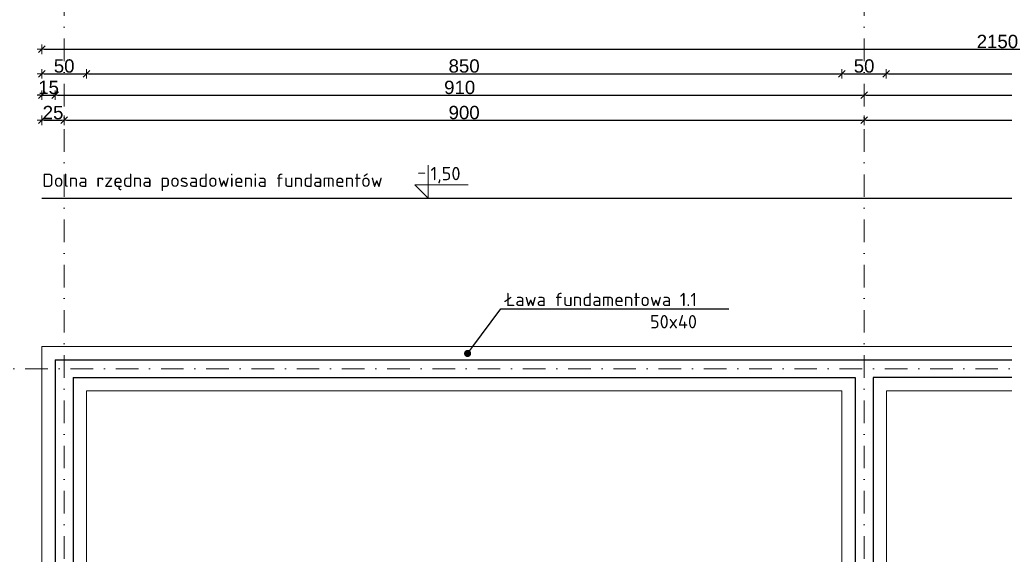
# Model space of a CAD drawing. Header units: millimetres. Extents: x -81893328 to 44149, y -26843406 to 95443303.
# Tile 95 of 100: x 27641 to 28749, y 11710 to 12312. Entities that reach past the tile are written whole.
import ezdxf
from ezdxf import colors
from ezdxf.entities.mleader import LeaderData, LeaderLine
from ezdxf.enums import TextEntityAlignment as Align
from ezdxf.math import Vec2, Vec3

# ---------------------------------------------------------------- set-up
doc = ezdxf.new("R2010")
doc.units = ezdxf.units.MM
doc.linetypes.add('DASHDOTX2', pattern=[50.8, 25.4, -12.7, 0, -12.7])
for name, color, linetype, lineweight in [('aRMZ - cienka', 84, 'Continuous', 13), ('aRMZ - gruba', 92, 'Continuous', 30), ('aRMZ - opisy', 7, 'Continuous', 5), ('aRMZ - osie', 2, 'DASHDOTX2', 5), ('aRMZ - wymiarowanie', 4, 'Continuous', 13), ('aRMZ - ściany', 20, 'Continuous', 30), ('kRMZ - elementy żelbetowe opisy', 110, 'Continuous', 5)]:
    doc.layers.add(name, color=color, linetype=linetype, lineweight=lineweight)
doc.styles.add('1-100 2', font='arial.ttf', dxfattribs={"height": 15})
doc.styles.add('1-100 RM wymiar', font='isocpeur.ttf', dxfattribs={"height": 15})
doc.dimstyles.new('1-100', dxfattribs={"dimtxt": 15, "dimasz": 2.5, "dimexe": 1.25, "dimexo": 0.625, "dimgap": 1, "dimtad": 1, "dimdec": 0, "dimtxsty": '1-100 2', "dimblk": 'ZNACZKI', "dimcen": 2, "dimdle": 5, "dimse1": 1, "dimse2": 1, "dimclrd": 7, "dimclrt": 7, "dimadec": 0, "dimazin": 0, "dimtfac": 1, "dimtdec": 0, "dimtix": 1, "dimtmove": 1, "dimatfit": 3, "dimldrblk": 'ZNACZKI', "dimfxl": 1, "dimarcsym": 0})

# ---------------------------------------------------------------- blocks, each defined once
blk = doc.blocks.new('_Dot')
at = {"color": 0, "linetype": 'ByBlock', "lineweight": -2}
blk.add_line((-0.5, 0), (-1, 0), dxfattribs=at)
at = {"color": 0, "linetype": 'ByBlock', "const_width": 0.5}
blk.add_lwpolyline([(-0.25, 0, 1), (0.25, 0, 1)], format="xyb", close=True, dxfattribs=at)
blk = doc.blocks.new('*U43')
at = {"color": 0, "lineweight": 5}
blk.add_lwpolyline([(0, 37), (0, 0), (-15, 15), (45, 15)], dxfattribs=at)
at = {"color": 0, "style": '1-100 RM wymiar'}
blk.add_attdef('symbol', text='', height=15, dxfattribs=at).set_placement((-7.5, 29.5), align=Align.MIDDLE_CENTER)
blk.add_attdef('wartość', text='', height=15, dxfattribs=at).set_placement((2.4, 27.5), align=Align.MIDDLE_LEFT)
blk = doc.blocks.new('ZNACZKI')
for p, q in [((1.51, 1.51), (-1.51, -1.51)), ((0, 2.13), (0, -2.13)), ((-2.13, 0), (2.13, 0))]:
    blk.add_line(p, q)
blk = doc.blocks.new('*D48')
at = {"layer": 'aRMZ - wymiarowanie', "color": 7, "lineweight": -2, "ltscale": 2, "transparency": 16777216}
blk.add_line((27668.9, 12198.5), (27688.9, 12198.5), dxfattribs=at)
at = {"layer": 'Defpoints', "color": 0, "ltscale": 2, "transparency": 16777216}
for p in [(27691.4, 12198.5), (27666.4, 11944), (27691.4, 11944)]:
    blk.add_point(p, dxfattribs=at)
at = {"layer": 'aRMZ - wymiarowanie', "color": 7, "lineweight": -2, "ltscale": 2, "transparency": 16777216, "xscale": 2.5, "yscale": 2.5, "zscale": 2.5, "rotation": 180}
blk.add_blockref('ZNACZKI', (27666.4, 12198.5), dxfattribs=at)
at = {"layer": 'aRMZ - wymiarowanie', "color": 7, "lineweight": -2, "ltscale": 2, "transparency": 16777216, "xscale": 2.5, "yscale": 2.5, "zscale": 2.5}
blk.add_blockref('ZNACZKI', (27691.4, 12198.5), dxfattribs=at)
at = {"layer": 'aRMZ - wymiarowanie', "color": 7, "ltscale": 2, "transparency": 16777216, "insert": (27678.9, 12207.1), "char_height": 15, "attachment_point": 5, "style": '1-100 2'}
blk.add_mtext('25', dxfattribs=at)
blk = doc.blocks.new('*D49')
at = {"layer": 'aRMZ - wymiarowanie', "color": 7, "lineweight": -2, "ltscale": 2, "transparency": 16777216}
blk.add_line((27693.9, 12198.5), (28588.9, 12198.5), dxfattribs=at)
at = {"layer": 'Defpoints', "color": 0, "ltscale": 2, "transparency": 16777216}
for p in [(28591.4, 12198.5), (27691.4, 11944), (28591.4, 11944)]:
    blk.add_point(p, dxfattribs=at)
at = {"layer": 'aRMZ - wymiarowanie', "color": 7, "lineweight": -2, "ltscale": 2, "transparency": 16777216, "xscale": 2.5, "yscale": 2.5, "zscale": 2.5, "rotation": 180}
blk.add_blockref('ZNACZKI', (27691.4, 12198.5), dxfattribs=at)
at = {"layer": 'aRMZ - wymiarowanie', "color": 7, "lineweight": -2, "ltscale": 2, "transparency": 16777216, "xscale": 2.5, "yscale": 2.5, "zscale": 2.5}
blk.add_blockref('ZNACZKI', (28591.4, 12198.5), dxfattribs=at)
at = {"layer": 'aRMZ - wymiarowanie', "color": 7, "ltscale": 2, "transparency": 16777216, "insert": (28141.4, 12207.1), "char_height": 15, "attachment_point": 5, "style": '1-100 2'}
blk.add_mtext('900', dxfattribs=at)
blk = doc.blocks.new('*D50')
at = {"layer": 'aRMZ - wymiarowanie', "color": 7, "lineweight": -2, "ltscale": 2, "transparency": 16777216}
blk.add_line((28593.9, 12198.5), (29188.9, 12198.5), dxfattribs=at)
at = {"layer": 'Defpoints', "color": 0, "ltscale": 2, "transparency": 16777216}
for p in [(29191.4, 12198.5), (28591.4, 11944), (29191.4, 11944)]:
    blk.add_point(p, dxfattribs=at)
at = {"layer": 'aRMZ - wymiarowanie', "color": 7, "lineweight": -2, "ltscale": 2, "transparency": 16777216, "xscale": 2.5, "yscale": 2.5, "zscale": 2.5, "rotation": 180}
blk.add_blockref('ZNACZKI', (28591.4, 12198.5), dxfattribs=at)
at = {"layer": 'aRMZ - wymiarowanie', "color": 7, "lineweight": -2, "ltscale": 2, "transparency": 16777216, "xscale": 2.5, "yscale": 2.5, "zscale": 2.5}
blk.add_blockref('ZNACZKI', (29191.4, 12198.5), dxfattribs=at)
at = {"layer": 'aRMZ - wymiarowanie', "color": 7, "ltscale": 2, "transparency": 16777216, "insert": (28891.4, 12207.1), "char_height": 15, "attachment_point": 5, "style": '1-100 2'}
blk.add_mtext('600', dxfattribs=at)
blk = doc.blocks.new('*D53')
at = {"layer": 'aRMZ - wymiarowanie', "color": 7, "lineweight": -2, "ltscale": 2, "transparency": 16777216}
blk.add_line((27325.5, 11941.5), (27325.5, 11921.5), dxfattribs=at)
at = {"layer": 'Defpoints', "color": 0, "ltscale": 2, "transparency": 16777216}
for p in [(27666.4, 11944), (27325.5, 11919), (27666.4, 11919)]:
    blk.add_point(p, dxfattribs=at)
at = {"layer": 'aRMZ - wymiarowanie', "color": 7, "lineweight": -2, "ltscale": 2, "transparency": 16777216, "xscale": 2.5, "yscale": 2.5, "zscale": 2.5}
for p, rotation in [((27325.5, 11944), 90), ((27325.5, 11919), 270)]:
    blk.add_blockref('ZNACZKI', p, dxfattribs=dict(at, rotation=rotation))
at = {"layer": 'aRMZ - wymiarowanie', "color": 7, "ltscale": 2, "transparency": 16777216, "insert": (27316.9, 11931.5), "char_height": 15, "attachment_point": 5, "rotation": 90, "style": '1-100 2'}
blk.add_mtext('25', dxfattribs=at)
blk = doc.blocks.new('*D54')
at = {"layer": 'aRMZ - wymiarowanie', "color": 7, "lineweight": -2, "ltscale": 2, "transparency": 16777216}
blk.add_line((27325.5, 11916.5), (27325.5, 11421.5), dxfattribs=at)
at = {"layer": 'Defpoints', "color": 0, "ltscale": 2, "transparency": 16777216}
for p in [(27666.4, 11919), (27325.5, 11419), (27666.4, 11419)]:
    blk.add_point(p, dxfattribs=at)
at = {"layer": 'aRMZ - wymiarowanie', "color": 7, "lineweight": -2, "ltscale": 2, "transparency": 16777216, "xscale": 2.5, "yscale": 2.5, "zscale": 2.5}
for p, rotation in [((27325.5, 11919), 90), ((27325.5, 11419), 270)]:
    blk.add_blockref('ZNACZKI', p, dxfattribs=dict(at, rotation=rotation))
at = {"layer": 'aRMZ - wymiarowanie', "color": 7, "ltscale": 2, "transparency": 16777216, "insert": (27316.9, 11669), "char_height": 15, "attachment_point": 5, "rotation": 90, "style": '1-100 2'}
blk.add_mtext('500', dxfattribs=at)
blk = doc.blocks.new('*D82')
at = {"layer": 'aRMZ - wymiarowanie', "color": 7, "lineweight": -2, "ltscale": 2, "transparency": 16777216}
for p, q in [((27295.6, 11946.5), (27295.6, 11949)), ((27295.6, 11944), (27295.6, 11929)), ((27295.6, 11926.5), (27295.6, 11924))]:
    blk.add_line(p, q, dxfattribs=at)
at = {"layer": 'Defpoints', "color": 0, "ltscale": 2, "transparency": 16777216}
for p in [(27666.4, 11944), (27295.6, 11929), (27681.4, 11929)]:
    blk.add_point(p, dxfattribs=at)
at = {"layer": 'aRMZ - wymiarowanie', "color": 7, "lineweight": -2, "ltscale": 2, "transparency": 16777216, "xscale": 2.5, "yscale": 2.5, "zscale": 2.5}
for p, rotation in [((27295.6, 11944), 270), ((27295.6, 11929), 90)]:
    blk.add_blockref('ZNACZKI', p, dxfattribs=dict(at, rotation=rotation))
at = {"layer": 'aRMZ - wymiarowanie', "color": 7, "ltscale": 2, "transparency": 16777216, "insert": (27286.9, 11936.5), "char_height": 15, "attachment_point": 5, "rotation": 90, "style": '1-100 2'}
blk.add_mtext('15', dxfattribs=at)
blk = doc.blocks.new('*D83')
at = {"layer": 'aRMZ - wymiarowanie', "color": 7, "lineweight": -2, "ltscale": 2, "transparency": 16777216}
blk.add_line((27295.6, 11926.5), (27295.6, 11411.5), dxfattribs=at)
at = {"layer": 'Defpoints', "color": 0, "ltscale": 2, "transparency": 16777216}
for p in [(27681.4, 11929), (27295.6, 11409), (27681.4, 11409)]:
    blk.add_point(p, dxfattribs=at)
at = {"layer": 'aRMZ - wymiarowanie', "color": 7, "lineweight": -2, "ltscale": 2, "transparency": 16777216, "xscale": 2.5, "yscale": 2.5, "zscale": 2.5}
for p, rotation in [((27295.6, 11929), 90), ((27295.6, 11409), 270)]:
    blk.add_blockref('ZNACZKI', p, dxfattribs=dict(at, rotation=rotation))
at = {"layer": 'aRMZ - wymiarowanie', "color": 7, "ltscale": 2, "transparency": 16777216, "insert": (27286.9, 11669), "char_height": 15, "attachment_point": 5, "rotation": 90, "style": '1-100 2'}
blk.add_mtext('520', dxfattribs=at)
blk = doc.blocks.new('*D86')
at = {"layer": 'aRMZ - wymiarowanie', "color": 7, "lineweight": -2, "ltscale": 2, "transparency": 16777216}
blk.add_line((27268.7, 11446.5), (27268.7, 11891.5), dxfattribs=at)
at = {"layer": 'Defpoints', "color": 0, "ltscale": 2, "transparency": 16777216}
for p in [(27268.7, 11894), (27716.4, 11894), (27716.4, 11444)]:
    blk.add_point(p, dxfattribs=at)
at = {"layer": 'aRMZ - wymiarowanie', "color": 7, "lineweight": -2, "ltscale": 2, "transparency": 16777216, "xscale": 2.5, "yscale": 2.5, "zscale": 2.5}
for p, rotation in [((27268.7, 11894), 90), ((27268.7, 11444), 270)]:
    blk.add_blockref('ZNACZKI', p, dxfattribs=dict(at, rotation=rotation))
at = {"layer": 'aRMZ - wymiarowanie', "color": 7, "ltscale": 2, "transparency": 16777216, "insert": (27260.1, 11669), "char_height": 15, "attachment_point": 5, "rotation": 90, "style": '1-100 2'}
blk.add_mtext('450', dxfattribs=at)
blk = doc.blocks.new('*D87')
at = {"layer": 'aRMZ - wymiarowanie', "color": 7, "lineweight": -2, "ltscale": 2, "transparency": 16777216}
blk.add_line((27268.7, 11896.5), (27268.7, 11941.5), dxfattribs=at)
at = {"layer": 'Defpoints', "color": 0, "ltscale": 2, "transparency": 16777216}
for p in [(27268.7, 11944), (27666.4, 11944), (27716.4, 11894)]:
    blk.add_point(p, dxfattribs=at)
at = {"layer": 'aRMZ - wymiarowanie', "color": 7, "lineweight": -2, "ltscale": 2, "transparency": 16777216, "xscale": 2.5, "yscale": 2.5, "zscale": 2.5}
for p, rotation in [((27268.7, 11944), 90), ((27268.7, 11894), 270)]:
    blk.add_blockref('ZNACZKI', p, dxfattribs=dict(at, rotation=rotation))
at = {"layer": 'aRMZ - wymiarowanie', "color": 7, "ltscale": 2, "transparency": 16777216, "insert": (27260.1, 11919), "char_height": 15, "attachment_point": 5, "rotation": 90, "style": '1-100 2'}
blk.add_mtext('50', dxfattribs=at)
blk = doc.blocks.new('*D88')
at = {"layer": 'aRMZ - wymiarowanie', "color": 7, "lineweight": -2, "ltscale": 2, "transparency": 16777216}
blk.add_line((27245.2, 11941.5), (27245.2, 11396.5), dxfattribs=at)
at = {"layer": 'Defpoints', "color": 0, "ltscale": 2, "transparency": 16777216}
for p in [(27666.4, 11944), (27245.2, 11394), (27666.4, 11394)]:
    blk.add_point(p, dxfattribs=at)
at = {"layer": 'aRMZ - wymiarowanie', "color": 7, "lineweight": -2, "ltscale": 2, "transparency": 16777216, "xscale": 2.5, "yscale": 2.5, "zscale": 2.5}
for p, rotation in [((27245.2, 11944), 90), ((27245.2, 11394), 270)]:
    blk.add_blockref('ZNACZKI', p, dxfattribs=dict(at, rotation=rotation))
at = {"layer": 'aRMZ - wymiarowanie', "color": 7, "ltscale": 2, "transparency": 16777216, "insert": (27236.5, 11669), "char_height": 15, "attachment_point": 5, "rotation": 90, "style": '1-100 2'}
blk.add_mtext('550', dxfattribs=at)
blk = doc.blocks.new('*D89')
at = {"layer": 'aRMZ - wymiarowanie', "color": 7, "lineweight": -2, "ltscale": 2, "transparency": 16777216}
for p, q in [((27663.9, 12226.8), (27661.4, 12226.8)), ((27666.4, 12226.8), (27681.4, 12226.8)), ((27683.9, 12226.8), (27686.4, 12226.8))]:
    blk.add_line(p, q, dxfattribs=at)
at = {"layer": 'Defpoints', "color": 0, "ltscale": 2, "transparency": 16777216}
for p in [(27681.4, 12226.8), (27666.4, 11944), (27681.4, 11929)]:
    blk.add_point(p, dxfattribs=at)
at = {"layer": 'aRMZ - wymiarowanie', "color": 7, "lineweight": -2, "ltscale": 2, "transparency": 16777216, "xscale": 2.5, "yscale": 2.5, "zscale": 2.5}
blk.add_blockref('ZNACZKI', (27666.4, 12226.8), dxfattribs=at)
at = {"layer": 'aRMZ - wymiarowanie', "color": 7, "lineweight": -2, "ltscale": 2, "transparency": 16777216, "xscale": 2.5, "yscale": 2.5, "zscale": 2.5, "rotation": 180}
blk.add_blockref('ZNACZKI', (27681.4, 12226.8), dxfattribs=at)
at = {"layer": 'aRMZ - wymiarowanie', "color": 7, "ltscale": 2, "transparency": 16777216, "insert": (27673.9, 12235.4), "char_height": 15, "attachment_point": 5, "style": '1-100 2'}
blk.add_mtext('15', dxfattribs=at)
blk = doc.blocks.new('*D90')
at = {"layer": 'aRMZ - wymiarowanie', "color": 7, "lineweight": -2, "ltscale": 2, "transparency": 16777216}
blk.add_line((27683.9, 12226.8), (28588.9, 12226.8), dxfattribs=at)
at = {"layer": 'Defpoints', "color": 0, "ltscale": 2, "transparency": 16777216}
for p in [(28591.4, 12226.8), (28591.4, 11944), (27681.4, 11929)]:
    blk.add_point(p, dxfattribs=at)
at = {"layer": 'aRMZ - wymiarowanie', "color": 7, "lineweight": -2, "ltscale": 2, "transparency": 16777216, "xscale": 2.5, "yscale": 2.5, "zscale": 2.5, "rotation": 180}
blk.add_blockref('ZNACZKI', (27681.4, 12226.8), dxfattribs=at)
at = {"layer": 'aRMZ - wymiarowanie', "color": 7, "lineweight": -2, "ltscale": 2, "transparency": 16777216, "xscale": 2.5, "yscale": 2.5, "zscale": 2.5}
blk.add_blockref('ZNACZKI', (28591.4, 12226.8), dxfattribs=at)
at = {"layer": 'aRMZ - wymiarowanie', "color": 7, "ltscale": 2, "transparency": 16777216, "insert": (28136.4, 12235.4), "char_height": 15, "attachment_point": 5, "style": '1-100 2'}
blk.add_mtext('910', dxfattribs=at)
blk = doc.blocks.new('*D91')
at = {"layer": 'aRMZ - wymiarowanie', "color": 7, "lineweight": -2, "ltscale": 2, "transparency": 16777216}
blk.add_line((28593.9, 12226.8), (29188.9, 12226.8), dxfattribs=at)
at = {"layer": 'Defpoints', "color": 0, "ltscale": 2, "transparency": 16777216}
for p in [(29191.4, 12226.8), (28591.4, 11944), (29191.4, 11944)]:
    blk.add_point(p, dxfattribs=at)
at = {"layer": 'aRMZ - wymiarowanie', "color": 7, "lineweight": -2, "ltscale": 2, "transparency": 16777216, "xscale": 2.5, "yscale": 2.5, "zscale": 2.5, "rotation": 180}
blk.add_blockref('ZNACZKI', (28591.4, 12226.8), dxfattribs=at)
at = {"layer": 'aRMZ - wymiarowanie', "color": 7, "lineweight": -2, "ltscale": 2, "transparency": 16777216, "xscale": 2.5, "yscale": 2.5, "zscale": 2.5}
blk.add_blockref('ZNACZKI', (29191.4, 12226.8), dxfattribs=at)
at = {"layer": 'aRMZ - wymiarowanie', "color": 7, "ltscale": 2, "transparency": 16777216, "insert": (28891.4, 12235.4), "char_height": 15, "attachment_point": 5, "style": '1-100 2'}
blk.add_mtext('600', dxfattribs=at)
blk = doc.blocks.new('*D94')
at = {"layer": 'aRMZ - wymiarowanie', "color": 7, "lineweight": -2, "ltscale": 2, "transparency": 16777216}
blk.add_line((27668.9, 12250.8), (27713.9, 12250.8), dxfattribs=at)
at = {"layer": 'Defpoints', "color": 0, "ltscale": 2, "transparency": 16777216}
for p in [(27716.4, 12250.8), (27666.4, 11944), (27716.4, 11894)]:
    blk.add_point(p, dxfattribs=at)
at = {"layer": 'aRMZ - wymiarowanie', "color": 7, "lineweight": -2, "ltscale": 2, "transparency": 16777216, "xscale": 2.5, "yscale": 2.5, "zscale": 2.5, "rotation": 180}
blk.add_blockref('ZNACZKI', (27666.4, 12250.8), dxfattribs=at)
at = {"layer": 'aRMZ - wymiarowanie', "color": 7, "lineweight": -2, "ltscale": 2, "transparency": 16777216, "xscale": 2.5, "yscale": 2.5, "zscale": 2.5}
blk.add_blockref('ZNACZKI', (27716.4, 12250.8), dxfattribs=at)
at = {"layer": 'aRMZ - wymiarowanie', "color": 7, "ltscale": 2, "transparency": 16777216, "insert": (27691.4, 12259.5), "char_height": 15, "attachment_point": 5, "style": '1-100 2'}
blk.add_mtext('50', dxfattribs=at)
blk = doc.blocks.new('*D95')
at = {"layer": 'aRMZ - wymiarowanie', "color": 7, "lineweight": -2, "ltscale": 2, "transparency": 16777216}
blk.add_line((27718.9, 12250.8), (28563.9, 12250.8), dxfattribs=at)
at = {"layer": 'Defpoints', "color": 0, "ltscale": 2, "transparency": 16777216}
for p in [(28566.4, 12250.8), (27716.4, 11894), (28566.4, 11894)]:
    blk.add_point(p, dxfattribs=at)
at = {"layer": 'aRMZ - wymiarowanie', "color": 7, "lineweight": -2, "ltscale": 2, "transparency": 16777216, "xscale": 2.5, "yscale": 2.5, "zscale": 2.5, "rotation": 180}
blk.add_blockref('ZNACZKI', (27716.4, 12250.8), dxfattribs=at)
at = {"layer": 'aRMZ - wymiarowanie', "color": 7, "lineweight": -2, "ltscale": 2, "transparency": 16777216, "xscale": 2.5, "yscale": 2.5, "zscale": 2.5}
blk.add_blockref('ZNACZKI', (28566.4, 12250.8), dxfattribs=at)
at = {"layer": 'aRMZ - wymiarowanie', "color": 7, "ltscale": 2, "transparency": 16777216, "insert": (28141.4, 12259.5), "char_height": 15, "attachment_point": 5, "style": '1-100 2'}
blk.add_mtext('850', dxfattribs=at)
blk = doc.blocks.new('*D96')
at = {"layer": 'aRMZ - wymiarowanie', "color": 7, "lineweight": -2, "ltscale": 2, "transparency": 16777216}
blk.add_line((28568.9, 12250.8), (28613.9, 12250.8), dxfattribs=at)
at = {"layer": 'Defpoints', "color": 0, "ltscale": 2, "transparency": 16777216}
for p in [(28616.4, 12250.8), (28566.4, 11894), (28616.4, 11894)]:
    blk.add_point(p, dxfattribs=at)
at = {"layer": 'aRMZ - wymiarowanie', "color": 7, "lineweight": -2, "ltscale": 2, "transparency": 16777216, "xscale": 2.5, "yscale": 2.5, "zscale": 2.5, "rotation": 180}
blk.add_blockref('ZNACZKI', (28566.4, 12250.8), dxfattribs=at)
at = {"layer": 'aRMZ - wymiarowanie', "color": 7, "lineweight": -2, "ltscale": 2, "transparency": 16777216, "xscale": 2.5, "yscale": 2.5, "zscale": 2.5}
blk.add_blockref('ZNACZKI', (28616.4, 12250.8), dxfattribs=at)
at = {"layer": 'aRMZ - wymiarowanie', "color": 7, "ltscale": 2, "transparency": 16777216, "insert": (28591.4, 12259.5), "char_height": 15, "attachment_point": 5, "style": '1-100 2'}
blk.add_mtext('50', dxfattribs=at)
blk = doc.blocks.new('*D97')
at = {"layer": 'aRMZ - wymiarowanie', "color": 7, "lineweight": -2, "ltscale": 2, "transparency": 16777216}
blk.add_line((28618.9, 12250.8), (29163.9, 12250.8), dxfattribs=at)
at = {"layer": 'Defpoints', "color": 0, "ltscale": 2, "transparency": 16777216}
for p in [(29166.4, 12250.8), (28616.4, 11894), (29166.4, 11894)]:
    blk.add_point(p, dxfattribs=at)
at = {"layer": 'aRMZ - wymiarowanie', "color": 7, "lineweight": -2, "ltscale": 2, "transparency": 16777216, "xscale": 2.5, "yscale": 2.5, "zscale": 2.5, "rotation": 180}
blk.add_blockref('ZNACZKI', (28616.4, 12250.8), dxfattribs=at)
at = {"layer": 'aRMZ - wymiarowanie', "color": 7, "lineweight": -2, "ltscale": 2, "transparency": 16777216, "xscale": 2.5, "yscale": 2.5, "zscale": 2.5}
blk.add_blockref('ZNACZKI', (29166.4, 12250.8), dxfattribs=at)
at = {"layer": 'aRMZ - wymiarowanie', "color": 7, "ltscale": 2, "transparency": 16777216, "insert": (28891.4, 12259.5), "char_height": 15, "attachment_point": 5, "style": '1-100 2'}
blk.add_mtext('550', dxfattribs=at)
blk = doc.blocks.new('*D101')
at = {"layer": 'aRMZ - wymiarowanie', "color": 7, "lineweight": -2, "ltscale": 2, "transparency": 16777216}
blk.add_line((27668.9, 12278.4), (29813.9, 12278.4), dxfattribs=at)
at = {"layer": 'Defpoints', "color": 0, "ltscale": 2, "transparency": 16777216}
for p in [(29816.4, 12278.4), (27666.4, 11944), (29816.4, 11944)]:
    blk.add_point(p, dxfattribs=at)
at = {"layer": 'aRMZ - wymiarowanie', "color": 7, "lineweight": -2, "ltscale": 2, "transparency": 16777216, "xscale": 2.5, "yscale": 2.5, "zscale": 2.5, "rotation": 180}
blk.add_blockref('ZNACZKI', (27666.4, 12278.4), dxfattribs=at)
at = {"layer": 'aRMZ - wymiarowanie', "color": 7, "lineweight": -2, "ltscale": 2, "transparency": 16777216, "xscale": 2.5, "yscale": 2.5, "zscale": 2.5}
blk.add_blockref('ZNACZKI', (29816.4, 12278.4), dxfattribs=at)
at = {"layer": 'aRMZ - wymiarowanie', "color": 7, "ltscale": 2, "transparency": 16777216, "insert": (28741.4, 12287.1), "char_height": 15, "attachment_point": 5, "style": '1-100 2'}
blk.add_mtext('2150', dxfattribs=at)

msp = doc.modelspace()

# ---------------------------------------------------------------- linework, layer by layer
at = {"layer": 'aRMZ - cienka'}
for p, q in [((28566.439, 11893.9761), (28566.439, 11443.9761)), ((28616.439, 11893.9761), (28616.439, 11443.9761))]:
    msp.add_line(p, q, dxfattribs=at)
msp.add_lwpolyline([(27666.439, 11393.9761), (29816.439, 11393.9761), (29816.439, 11943.9761), (27666.439, 11943.9761)], close=True, dxfattribs=at)
for points in [[(28566.439, 11893.9761), (27716.439, 11893.9761), (27716.439, 11443.9761), (28566.439, 11443.9761)], [(29166.439, 11893.9761), (28616.439, 11893.9761)]]:
    msp.add_lwpolyline(points, dxfattribs=at)
at = {"layer": 'aRMZ - gruba'}
msp.add_lwpolyline([(27666.439, 12111.0224), (29816.439, 12111.0224)], dxfattribs=at)
at = {"layer": 'aRMZ - osie'}
for p, q in [((27691.439, 12392.1665), (27691.439, 10849.2614)), ((28591.439, 12392.1665), (28591.439, 10849.2614)), ((27138.6771, 11918.9761), (30536.7437, 11918.9761))]:
    msp.add_line(p, q, dxfattribs=at)
at = {"layer": 'aRMZ - ściany'}
for p, q in [((27681.439, 11928.9761), (29801.439, 11928.9761)), ((27681.439, 11928.9761), (27681.439, 11408.9761)), ((27701.439, 11908.9761), (28581.439, 11908.9761)), ((27701.439, 11908.9761), (27701.439, 11428.9761)), ((28581.439, 11908.9761), (28581.439, 11428.9761)), ((29181.439, 11908.9761), (28601.439, 11908.9761)), ((28601.439, 11908.9761), (28601.439, 11428.9761))]:
    msp.add_line(p, q, dxfattribs=at)

# ---------------------------------------------------------------- block references
at = {"layer": 'aRMZ - opisy'}
msp.add_blockref('*U43', (28101.1283, 12111.0224), dxfattribs=at).add_auto_attribs({'symbol': '-', 'wartość': '1,50'})

# ---------------------------------------------------------------- texts
at = {"layer": 'aRMZ - opisy', "insert": (27666.8409, 12118.9798), "char_height": 15, "attachment_point": 7, "style": '1-100 RM wymiar'}
msp.add_mtext_dynamic_manual_height_columns('Dolna rzędna posadowienia fundamentów', width=426.657016, gutter_width=75, heights=[0], dxfattribs=at)

# ---------------------------------------------------------------- dimensions: what is measured, and where the dimension line sits
at = {"layer": 'aRMZ - wymiarowanie', "color": 1, "ltscale": 2}
for base, p1, p2, picture, middle in [((29816.439, 12278.4047), (27666.439, 11943.9761), (29816.439, 11943.9761), '*D101', (28741.439, 12287.0633)), ((27716.439, 12250.7972), (27666.439, 11943.9761), (27716.439, 11893.9761), '*D94', (27691.439, 12259.4558)), ((28566.439, 12250.7972), (27716.439, 11893.9761), (28566.439, 11893.9761), '*D95', (28141.439, 12259.4558)), ((28616.439, 12250.7972), (28566.439, 11893.9761), (28616.439, 11893.9761), '*D96', (28591.439, 12259.4558)), ((29166.439, 12250.7972), (28616.439, 11893.9761), (29166.439, 11893.9761), '*D97', (28891.439, 12259.4558)), ((27681.439, 12226.7849), (27666.439, 11943.9761), (27681.439, 11928.9761), '*D89', (27673.939, 12235.4435)), ((28591.439, 12226.7849), (27681.439, 11928.9761), (28591.439, 11943.9761), '*D90', (28136.439, 12235.4435)), ((29191.439, 12226.7849), (28591.439, 11943.9761), (29191.439, 11943.9761), '*D91', (28891.439, 12235.4435)), ((27691.439, 12198.4621), (27666.439, 11943.9761), (27691.439, 11943.9761), '*D48', (27678.939, 12207.1207)), ((28591.439, 12198.4621), (27691.439, 11943.9761), (28591.439, 11943.9761), '*D49', (28141.439, 12207.1207)), ((29191.439, 12198.4621), (28591.439, 11943.9761), (29191.439, 11943.9761), '*D50', (28891.439, 12207.1207))]:
    dim = msp.add_linear_dim(base=base, p1=p1, p2=p2, dimstyle='1-100', dxfattribs=at)
    dim.commit()
    dim.dimension.update_dxf_attribs({"geometry": picture, "text_midpoint": middle})
for base, p1, p2, picture, middle in [((27245.164, 11393.9761), (27666.439, 11943.9761), (27666.439, 11393.9761), '*D88', (27236.5054, 11668.9761)), ((27268.7389, 11943.9761), (27716.439, 11893.9761), (27666.439, 11943.9761), '*D87', (27260.0803, 11918.9761)), ((27295.5675, 11928.9761), (27666.439, 11943.9761), (27681.439, 11928.9761), '*D82', (27286.9089, 11936.4761)), ((27325.536, 11918.9761), (27666.439, 11943.9761), (27666.439, 11918.9761), '*D53', (27316.8774, 11931.4761)), ((27295.5675, 11408.9761), (27681.439, 11928.9761), (27681.439, 11408.9761), '*D83', (27286.9089, 11668.9761)), ((27325.536, 11418.9761), (27666.439, 11918.9761), (27666.439, 11418.9761), '*D54', (27316.8774, 11668.9761)), ((27268.7389, 11893.9761), (27716.439, 11443.9761), (27716.439, 11893.9761), '*D86', (27260.0803, 11668.9761))]:
    dim = msp.add_linear_dim(base=base, p1=p1, p2=p2, angle=90, dimstyle='1-100', dxfattribs=at)
    dim.commit()
    dim.dimension.update_dxf_attribs({"geometry": picture, "text_midpoint": middle})

# ---------------------------------------------------------------- leaders
at = {"layer": 'kRMZ - elementy żelbetowe opisy', "ltscale": 0.6}
ml = msp.add_multileader_mtext('Standard', dxfattribs=at)
ml.set_content('Ława fundamentowa 1.1\\P50x40', color=256, style='1-100 RM wymiar')
ml.set_leader_properties()
ml.set_arrow_properties(name='DOT')
ml.build(insert=Vec2(0, 0))
ml.multileader.update_dxf_attribs({"text_left_attachment_type": 6, "text_right_attachment_type": 6, "arrow_head_size": 8})
ctx = ml.context
ctx.base_point, ctx.char_height, ctx.arrow_head_size, ctx.plane_origin = Vec3(28190.6767, 11986.3361), 15, 8, Vec3(27834.171, 12428.0348)
ctx.left_attachment, ctx.right_attachment, ctx.text_align_type = 6, 6, 2
notes = []
notes.append((ctx, [(0, (1, 1, 0), (28182.6767, 11986.3361), (1, 0), 8, [(0, [(28145.3048, 11936.0982)], 0, [])])]))
ctx.mtext.insert, ctx.mtext.width, ctx.mtext.alignment, ctx.mtext.flow_direction = Vec3(28403.4267, 12004.3361), 268.827443, 3, 5
for ctx, leaders in notes:
    for number, flags, end, landing, length, lines in leaders:
        leader = LeaderData()
        leader.index, (leader.has_last_leader_line, leader.has_dogleg_vector, leader.attachment_direction) = number, flags
        leader.last_leader_point, leader.dogleg_vector, leader.dogleg_length = Vec3(end), Vec3(landing), length
        for number, points, colour, breaks in lines:
            line = LeaderLine()
            line.index, line.vertices, line.color, line.breaks = number, Vec3.list(points), colors.encode_raw_color(colour), breaks
            leader.lines.append(line)
        ctx.leaders.append(leader)

doc.saveas('drawing.dxf')
